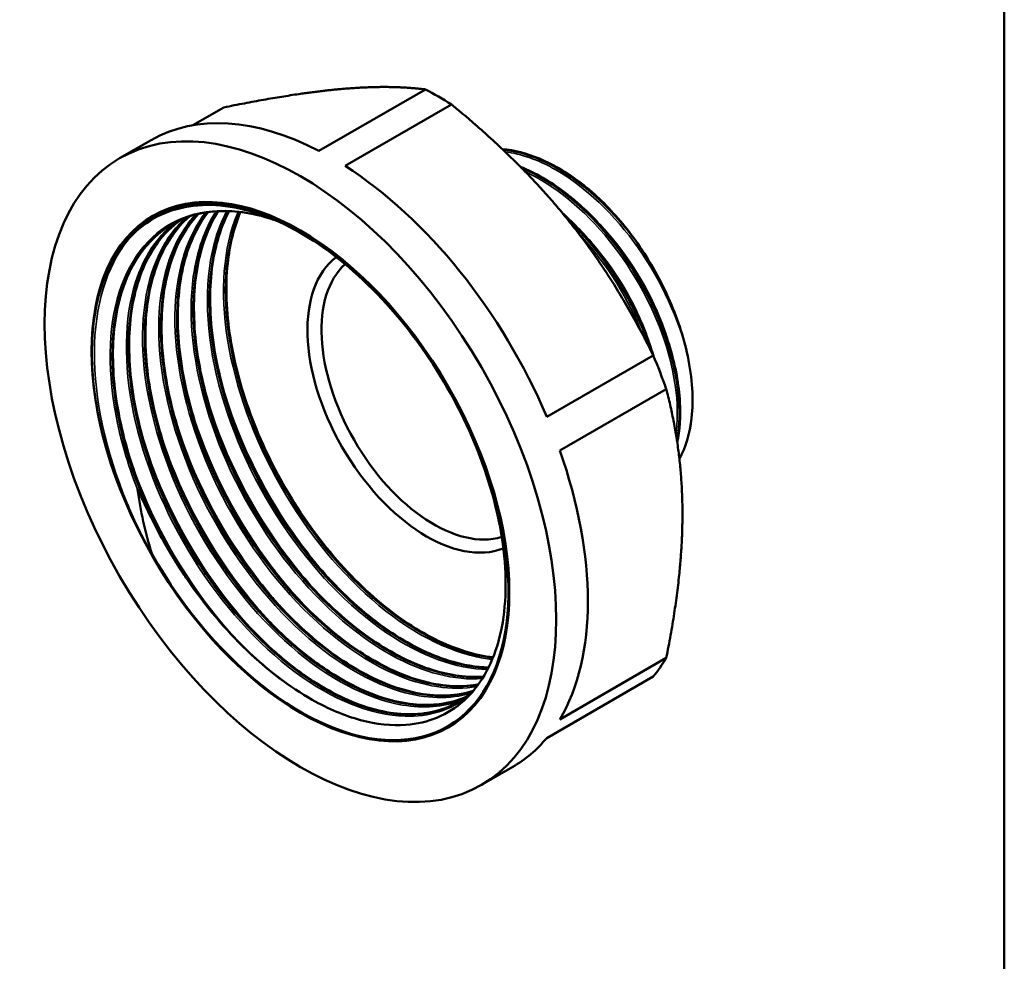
# Model space of a CAD drawing. Header units: millimetres. Extents: x -73 to 691, y -67 to 355.
# Tile 6 of 16: x 106 to 205, y 62 to 157. Entities that reach past the tile are written whole.
import ezdxf

# ---------------------------------------------------------------- set-up
doc = ezdxf.new("R2010")
doc.units = ezdxf.units.MM
for name, color, linetype, lineweight in [('Видимые тонкие (ГОСТ)', 7, 'Continuous', 35), ('Видимый контур (ГОСТ)', 7, 'Continuous', 50), ('Кромка (ГОСТ)', 7, 'Continuous', 50)]:
    doc.layers.add(name, color=color, linetype=linetype, lineweight=lineweight)

# ---------------------------------------------------------------- blocks, each defined once
blk = doc.blocks.new('Рамки ГОСТ_ граница 297x210')
at = {"layer": 'Кромка (ГОСТ)'}
blk.add_line((205, 5), (205, 292), dxfattribs=at)

msp = doc.modelspace()

# ---------------------------------------------------------------- linework, layer by layer
at = {"layer": 'Видимые тонкие (ГОСТ)'}
for points, knots in [([(173.056, 123.297), (172.205, 126.969), (170.427, 130.865), (168.054, 134.224), (165.682, 137.582), (162.729, 140.387), (159.754, 142.09), (158.008, 143.089), (156.26, 143.706), (154.624, 143.916)], [8.12995, 8.12995, 8.12995, 8.12995, 8.770131, 8.770131, 8.770131, 9.410112, 9.410112, 9.410112, 9.785608, 9.785608, 9.785608, 9.785608]), ([(171.875, 115.379), (172.223, 117.968), (171.892, 121.077), (170.904, 124.263), (169.752, 127.98), (167.714, 131.783), (165.17, 134.935), (162.638, 138.073), (159.619, 140.549), (156.677, 141.887)], [13.975949, 13.975949, 13.975949, 13.975949, 14.52319, 14.52319, 14.52319, 15.161529, 15.161529, 15.161529, 15.79681, 15.79681, 15.79681, 15.79681]), ([(131.179, 137.113), (130.965, 137.185), (130.752, 137.252), (130.54, 137.315), (126.733, 138.441), (123.195, 138.122), (120.484, 136.403), (117.781, 134.689), (115.911, 131.59), (115.163, 127.596), (114.415, 123.6), (114.793, 118.721), (116.23, 113.734), (116.603, 112.437), (117.046, 111.134), (117.554, 109.84)], [50.462641, 50.462641, 50.462641, 50.462641, 50.494997, 50.494997, 50.494997, 51.0753, 51.0753, 51.0753, 51.653915, 51.653915, 51.653915, 52.232909, 52.232909, 52.232909, 52.383417, 52.383417, 52.383417, 52.383417]), ([(122.377, 137.227), (121.31, 136.254), (120.415, 135.028), (119.727, 133.58), (118.178, 130.316), (117.689, 125.934), (118.33, 121.129), (118.97, 116.325), (120.737, 111.117), (123.339, 106.331), (125.941, 101.547), (129.368, 97.203), (133.066, 93.989), (136.762, 90.775), (140.714, 88.702), (144.283, 88.096), (146.415, 87.733), (148.406, 87.895), (150.145, 88.55)], [38.613176, 38.613176, 38.613176, 38.613176, 38.870507, 38.870507, 38.870507, 39.450159, 39.450159, 39.450159, 40.029594, 40.029594, 40.029594, 40.608821, 40.608821, 40.608821, 41.187849, 41.187849, 41.187849, 41.53367, 41.53367, 41.53367, 41.53367]), ([(123.392, 137.564), (123.104, 137.255), (122.832, 136.926), (122.576, 136.576), (120.578, 133.844), (119.567, 129.88), (119.698, 125.311), (119.834, 120.535), (121.22, 115.116), (123.606, 109.988), (125.918, 105.02), (129.156, 100.344), (132.785, 96.719), (136.39, 93.119), (140.365, 90.568), (144.063, 89.473), (146.635, 88.712), (149.067, 88.656), (151.17, 89.285)], [32.381236, 32.381236, 32.381236, 32.381236, 32.455324, 32.455324, 32.455324, 33.033794, 33.033794, 33.033794, 33.63847, 33.63847, 33.63847, 34.224249, 34.224249, 34.224249, 34.806003, 34.806003, 34.806003, 35.210626, 35.210626, 35.210626, 35.210626]), ([(124.412, 137.784), (122.589, 135.43), (121.52, 132.11), (121.346, 128.227), (121.15, 123.838), (122.1, 118.745), (124.035, 113.759), (125.97, 108.773), (128.883, 103.912), (132.3, 99.946), (135.717, 95.982), (139.626, 92.928), (143.394, 91.267), (146.388, 89.948), (149.284, 89.512), (151.789, 89.979)], [26.153135, 26.153135, 26.153135, 26.153135, 26.665667, 26.665667, 26.665667, 27.245075, 27.245075, 27.245075, 27.824377, 27.824377, 27.824377, 28.403578, 28.403578, 28.403578, 28.863768, 28.863768, 28.863768, 28.863768]), ([(125.467, 137.901), (124.313, 136.114), (123.528, 133.884), (123.176, 131.333), (122.603, 127.189), (123.172, 122.214), (124.783, 117.202), (126.394, 112.191), (129.04, 107.161), (132.29, 102.916), (135.539, 98.671), (139.378, 95.225), (143.184, 93.126), (146.392, 91.357), (149.566, 90.551), (152.341, 90.775)], [19.927162, 19.927162, 19.927162, 19.927162, 20.284573, 20.284573, 20.284573, 20.865295, 20.865295, 20.865295, 21.445884, 21.445884, 21.445884, 22.026345, 22.026345, 22.026345, 22.51558, 22.51558, 22.51558, 22.51558]), ([(126.559, 137.928), (126.116, 137.104), (125.744, 136.201), (125.448, 135.228), (124.285, 131.4), (124.315, 126.495), (125.524, 121.351), (126.715, 116.288), (129.042, 111.014), (132.108, 106.404), (135.127, 101.866), (138.85, 97.988), (142.667, 95.394), (146.162, 93.019), (149.723, 91.728), (152.86, 91.68)], [13.702853, 13.702853, 13.702853, 13.702853, 13.855845, 13.855845, 13.855845, 14.457838, 14.457838, 14.457838, 15.050425, 15.050425, 15.050425, 15.633753, 15.633753, 15.633753, 16.167924, 16.167924, 16.167924, 16.167924]), ([(127.7, 137.86), (127.673, 137.797), (127.646, 137.734), (127.62, 137.671), (126.203, 134.277), (125.858, 129.803), (126.632, 124.958), (127.406, 120.114), (129.295, 114.916), (131.991, 110.189), (134.686, 105.462), (138.177, 101.224), (141.9, 98.145), (145.622, 95.067), (149.562, 93.159), (153.082, 92.721), (153.166, 92.711), (153.249, 92.702), (153.332, 92.693)], [7.480136, 7.480136, 7.480136, 7.480136, 7.490932, 7.490932, 7.490932, 8.06978, 8.06978, 8.06978, 8.648582, 8.648582, 8.648582, 9.22734, 9.22734, 9.22734, 9.806052, 9.806052, 9.806052, 9.819771, 9.819771, 9.819771, 9.819771]), ([(171.374, 123.764), (171.198, 124.455), (170.988, 125.152), (170.744, 125.851), (169.519, 129.366), (167.459, 132.901), (164.963, 135.741), (164.513, 136.253), (164.049, 136.742), (163.575, 137.206)], [8.1631707, 8.1631707, 8.1631707, 8.1631707, 8.2928496, 8.2928496, 8.2928496, 8.945172, 8.945172, 8.945172, 9.0628396, 9.0628396, 9.0628396, 9.0628396]), ([(121.21, 136.688), (119.485, 135.289), (118.163, 133.273), (117.358, 130.771), (116.186, 127.13), (116.116, 122.476), (117.149, 117.549), (118.181, 112.626), (120.312, 107.448), (123.192, 102.84), (126.07, 98.235), (129.686, 94.214), (133.454, 91.416), (137.22, 88.62), (141.124, 87.054), (144.535, 86.964), (146.962, 86.9), (149.132, 87.584), (150.878, 88.931)], [44.859583, 44.859583, 44.859583, 44.859583, 45.258001, 45.258001, 45.258001, 45.837945, 45.837945, 45.837945, 46.417438, 46.417438, 46.417438, 46.996519, 46.996519, 46.996519, 47.575228, 47.575228, 47.575228, 47.986775, 47.986775, 47.986775, 47.986775]), ([(169.625, 123.24), (169.131, 125.032), (168.417, 126.862), (167.51, 128.63), (166.053, 131.469), (164.106, 134.135), (161.94, 136.264)], [14.4725561, 14.4725561, 14.4725561, 14.4725561, 14.8077292, 14.8077292, 14.8077292, 15.3460853, 15.3460853, 15.3460853, 15.3460853]), ([(116.895, 135.394), (116.791, 135.277), (116.69, 135.157), (116.59, 135.034), (114.405, 132.338), (113.213, 128.351), (113.194, 123.69), (113.174, 119.026), (114.328, 113.702), (116.468, 108.543), (117.129, 106.95), (117.881, 105.374), (118.713, 103.838)], [51.246443, 51.246443, 51.246443, 51.246443, 51.272451, 51.272451, 51.272451, 51.843749, 51.843749, 51.843749, 52.415494, 52.415494, 52.415494, 52.592042, 52.592042, 52.592042, 52.592042]), ([(168.514, 125.462), (167.11, 129.007), (164.955, 132.494), (162.412, 135.308), (162.255, 135.482), (162.096, 135.653), (161.937, 135.821)], [20.9287584, 20.9287584, 20.9287584, 20.9287584, 21.5363584, 21.5363584, 21.5363584, 21.5738314, 21.5738314, 21.5738314, 21.5738314]), ([(113.991, 130.499), (113.368, 128.584), (113.022, 126.41), (112.979, 124.056), (112.944, 122.094), (113.114, 120.012), (113.484, 117.869)], [51.5378016, 51.5378016, 51.5378016, 51.5378016, 51.8275249, 51.8275249, 51.8275249, 52.0689624, 52.0689624, 52.0689624, 52.0689624]), ([(126.082, 120.396), (127.526, 115.268), (130.033, 110.033), (133.213, 105.489), (134.702, 103.361), (136.336, 101.388), (138.055, 99.629)], [8.2402954, 8.2402954, 8.2402954, 8.2402954, 8.8066014, 8.8066014, 8.8066014, 9.0718222, 9.0718222, 9.0718222, 9.0718222]), ([(124.448, 119.452), (125.953, 114.107), (128.615, 108.647), (131.986, 103.972), (133.363, 102.062), (134.857, 100.285), (136.42, 98.686)], [14.5234807, 14.5234807, 14.5234807, 14.5234807, 15.11376, 15.11376, 15.11376, 15.3550075, 15.3550075, 15.3550075, 15.3550075]), ([(122.814, 118.508), (122.967, 117.964), (123.132, 117.418), (123.308, 116.872), (124.99, 111.666), (127.733, 106.443), (131.101, 102.017), (132.265, 100.487), (133.501, 99.054), (134.785, 97.741)], [20.806666, 20.806666, 20.806666, 20.806666, 20.8668002, 20.8668002, 20.8668002, 21.4400667, 21.4400667, 21.4400667, 21.6381928, 21.6381928, 21.6381928, 21.6381928]), ([(121.18, 117.564), (121.374, 116.874), (121.587, 116.181), (121.818, 115.488), (123.555, 110.293), (126.339, 105.105), (129.73, 100.73), (130.816, 99.328), (131.963, 98.011), (133.151, 96.797)], [27.0898513, 27.0898513, 27.0898513, 27.0898513, 27.1661424, 27.1661424, 27.1661424, 27.7381433, 27.7381433, 27.7381433, 27.9213782, 27.9213782, 27.9213782, 27.9213782]), ([(119.546, 116.621), (119.749, 115.897), (119.973, 115.171), (120.217, 114.445), (122.047, 109.013), (125.022, 103.596), (128.629, 99.11), (129.564, 97.948), (130.539, 96.849), (131.544, 95.825)], [33.3730366, 33.3730366, 33.3730366, 33.3730366, 33.4529924, 33.4529924, 33.4529924, 34.0510877, 34.0510877, 34.0510877, 34.2059964, 34.2059964, 34.2059964, 34.2059964]), ([(117.913, 115.677), (118.251, 114.471), (118.647, 113.259), (119.098, 112.052), (121.035, 106.864), (123.988, 101.771), (127.49, 97.561), (128.272, 96.621), (129.081, 95.725), (129.909, 94.88)], [39.6562219, 39.6562219, 39.6562219, 39.6562219, 39.7893942, 39.7893942, 39.7893942, 40.3614273, 40.3614273, 40.3614273, 40.4891837, 40.4891837, 40.4891837, 40.4891837]), ([(116.279, 114.733), (116.681, 113.3), (117.164, 111.858), (117.725, 110.424), (119.749, 105.245), (122.775, 100.198), (126.322, 96.065), (126.952, 95.332), (127.598, 94.627), (128.256, 93.955)], [45.9394072, 45.9394072, 45.9394072, 45.9394072, 46.0977424, 46.0977424, 46.0977424, 46.6698427, 46.6698427, 46.6698427, 46.7714047, 46.7714047, 46.7714047, 46.7714047])]:
    msp.add_open_spline(points, degree=3, knots=knots, dxfattribs=at)
at = {"layer": 'Видимый контур (ГОСТ)'}
for p, q in [((146.594, 150.204), (135.852, 144.002)), ((126.247, 148.386), (123.141, 146.593)), ((149.228, 148.683), (138.486, 142.481)), ((115.737, 143.251), (118.919, 145.088)), ((169.575, 123.371), (158.833, 117.169)), ((170.892, 119.977), (160.15, 113.775)), ((170.892, 92.847), (160.15, 86.646)), ((169.575, 90.974), (158.833, 84.772)), ((152.237, 80.031), (155.419, 81.868))]:
    msp.add_line(p, q, dxfattribs=at)
for centre, major_axis, start_param, end_param in [((147.911, 119.68), (-18.25, 31.61), 5.446737, 5.548837), ((137.169, 113.478), (-18.25, 31.61), 5.548837, 6.283185), ((137.169, 113.478), (18.25, -31.61), 1.360047, 2.305145), ((133.987, 111.641), (-14.835, 25.695), 1.558835, 6.760514), ((159.838, 126.566), (-9.737, 16.866), 4.885776, 4.938565), ((146.715, 118.99), (8.5, -14.722), 3.218042, 6.19703), ((147.422, 119.398), (8, -13.856), 3.266132, 6.150108), ((147.911, 119.68), (-18.25, 31.61), 4.39954, 4.501639), ((137.169, 113.478), (18.25, -31.61), 0.312849, 1.257947), ((134.634, 112.014), (14.044, -24.325), 4.790958, 4.843748), ((147.911, 119.68), (18.25, -31.61), 0.21075, 0.312849), ((137.169, 113.478), (18.25, -31.61), 0, 0.21075)]:
    msp.add_ellipse(centre, major_axis=major_axis, ratio=0.57735, start_param=start_param, end_param=end_param, dxfattribs=at)
for major_axis in [(-18.25, 31.61), (-14.9, 25.808), (-14.9, 25.808)]:
    msp.add_ellipse((133.987, 111.641), major_axis=major_axis, ratio=0.57735, dxfattribs=at)
for points, weights in [([(138.053, 150.238), (133.261, 149.81), (126.247, 148.386)], [1, 1.03455023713, 1.00824815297]), ([(146.594, 150.204), (142.845, 150.666), (138.053, 150.238)], [1.00824815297, 1.03455023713, 1]), ([(161.034, 136.97), (156.242, 142.931), (149.228, 148.683)], [1, 1.03455023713, 1.00824815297]), ([(169.575, 123.371), (165.826, 131.009), (161.034, 136.97)], [1.00824815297, 1.03455023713, 1]), ([(172.525, 107.355), (172.525, 113.744), (170.892, 119.977)], [1, 1.03455023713, 1.00824815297]), ([(170.892, 92.847), (172.525, 100.966), (172.525, 107.355)], [1.00824815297, 1.03455023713, 1])]:
    msp.add_rational_spline(points, weights, degree=2, dxfattribs=at)
for points, knots in [([(154.359, 144.175), (155.553, 144.076), (156.82, 143.752), (159.579, 142.6), (161.111, 141.68), (162.813, 140.344), (163.05, 140.151), (163.285, 139.952)], [0.701041, 0.701041, 0.701041, 0.701041, 1.231107, 1.231107, 1.851921, 1.851921, 1.952791, 1.952791, 1.952791, 1.952791]), ([(167.144, 135.827), (164.602, 139.029), (161.552, 141.57), (158.572, 142.956), (157.137, 143.623), (155.721, 144.021), (154.386, 144.144)], [2.5823706, 2.5823706, 2.5823706, 2.5823706, 3.2215335, 3.2215335, 3.2215335, 3.5294808, 3.5294808, 3.5294808, 3.5294808]), ([(154.397, 144.133), (155.875, 143.993), (157.451, 143.516), (159.043, 142.713), (162.114, 141.163), (165.223, 138.408), (167.75, 135.014)], [-9.8107835, -9.8107835, -9.8107835, -9.8107835, -9.470126, -9.470126, -9.470126, -8.8127666, -8.8127666, -8.8127666, -8.8127666]), ([(156.187, 142.387), (156.277, 142.351), (156.367, 142.315), (157.945, 141.656), (159.477, 140.736), (161.066, 139.489), (161.19, 139.389), (161.687, 138.984), (162.056, 138.664), (163.52, 137.323), (164.584, 136.178), (166.845, 133.34), (168.011, 131.549), (169.936, 127.887), (170.722, 125.972), (171.832, 122.242), (172.171, 120.381), (172.351, 117.202), (172.26, 115.813), (172.002, 114.572)], [1.193685, 1.193685, 1.193685, 1.193685, 1.231107, 1.231107, 1.851921, 1.851921, 1.904821, 1.904821, 2.063637, 2.063637, 2.543335, 2.543335, 3.168843, 3.168843, 3.78924, 3.78924, 4.410031, 4.410031, 4.938544, 4.938544, 4.938544, 4.938544]), ([(171.985, 114.689), (172.027, 114.91), (172.065, 115.135), (172.097, 115.364), (172.518, 118.392), (171.988, 122.141), (170.596, 125.888), (169.205, 129.634), (166.961, 133.356), (164.283, 136.337), (161.815, 139.082), (158.992, 141.184), (156.267, 142.305)], [7.642052, 7.642052, 7.642052, 7.642052, 7.690324, 7.690324, 7.690324, 8.327999, 8.327999, 8.327999, 8.965503, 8.965503, 8.965503, 9.55277, 9.55277, 9.55277, 9.55277]), ([(156.29, 142.282), (159.04, 141.143), (161.888, 139.005), (164.368, 136.218), (167.028, 133.229), (169.25, 129.509), (170.622, 125.774), (171.992, 122.042), (172.506, 118.315), (172.076, 115.307), (172.048, 115.11), (172.015, 114.916), (171.979, 114.725)], [-15.833348, -15.833348, -15.833348, -15.833348, -15.240817, -15.240817, -15.240817, -14.605202, -14.605202, -14.605202, -13.970072, -13.970072, -13.970072, -13.928421, -13.928421, -13.928421, -13.928421]), ([(167.144, 135.827), (166.056, 137.242), (164.656, 138.761), (163.373, 139.877), (163.325, 139.918), (163.285, 139.952)], [-0.2961761, -0.2961761, -0.2961761, -0.2961761, -0.0331634, -0.0331634, -0.0215143, -0.0215143, -0.0215143, -0.0215143]), ([(135.16, 88.636), (136.813, 87.701), (138.456, 87.012), (141.65, 86.157), (143.188, 85.994), (146.888, 86.27), (148.872, 87.097), (152.075, 89.976), (153.259, 92.005), (154.658, 97.015), (154.855, 99.952), (154.217, 106.355), (153.384, 109.763), (150.782, 116.606), (149.034, 119.975), (144.836, 126.229), (142.423, 129.051), (137.241, 133.766), (134.519, 135.61), (129.118, 138.06), (126.491, 138.638), (121.677, 138.431), (119.538, 137.643), (116.114, 134.849), (114.828, 132.919), (113.995, 130.53)], [-12.759667, -12.759667, -12.759667, -12.759667, -12.052577, -12.052577, -11.343411, -11.343411, -10.231529, -10.231529, -9.114655, -9.114655, -7.992789, -7.992789, -6.865932, -6.865932, -5.734084, -5.734084, -4.597246, -4.597246, -3.455418, -3.455418, -2.308601, -2.308601, -1.156795, -1.156795, -0.05247, -0.05247, -0.05247, -0.05247]), ([(122.745, 137.362), (121.788, 136.529), (120.963, 135.497), (120.297, 134.286), (118.6, 131.199), (117.941, 126.953), (118.418, 122.225), (118.894, 117.498), (120.503, 112.307), (122.979, 107.479), (125.454, 102.652), (128.785, 98.205), (132.432, 94.846), (136.078, 91.488), (140.025, 89.228), (143.634, 88.424), (146.244, 87.843), (148.67, 88.024), (150.712, 88.927)], [38.599305, 38.599305, 38.599305, 38.599305, 38.827065, 38.827065, 38.827065, 39.407459, 39.407459, 39.407459, 39.987628, 39.987628, 39.987628, 40.567583, 40.567583, 40.567583, 41.147333, 41.147333, 41.147333, 41.566621, 41.566621, 41.566621, 41.566621]), ([(150.719, 88.93), (148.447, 87.929), (145.698, 87.825), (142.755, 88.658), (139.082, 89.697), (135.12, 92.19), (131.516, 95.74), (127.914, 99.289), (124.683, 103.881), (122.353, 108.781), (120.024, 113.68), (118.603, 118.869), (118.329, 123.517), (118.054, 128.163), (118.926, 132.251), (120.812, 135.128), (121.374, 135.985), (122.024, 136.733), (122.752, 137.366)], [-35.282933, -35.282933, -35.282933, -35.282933, -34.816714, -34.816714, -34.816714, -34.234746, -34.234746, -34.234746, -33.652922, -33.652922, -33.652922, -33.071239, -33.071239, -33.071239, -32.489695, -32.489695, -32.489695, -32.316604, -32.316604, -32.316604, -32.316604]), ([(122.756, 137.373), (121.752, 136.491), (120.893, 135.38), (119.316, 132.35), (118.719, 130.244), (118.226, 125.616), (118.318, 123.042), (119.162, 117.742), (119.924, 114.951), (122.013, 109.492), (123.368, 106.757), (126.489, 101.686), (128.297, 99.286), (131.046, 96.296), (131.906, 95.441), (133.224, 94.247), (133.674, 93.86), (134.353, 93.304), (134.581, 93.122), (135.496, 92.413), (136.189, 91.919), (138.986, 90.102), (141.132, 89.117), (145.134, 88.066), (147.043, 87.972), (149.43, 88.442), (150.095, 88.651), (150.721, 88.928)], [0.245503, 0.245503, 0.245503, 0.245503, 0.924595, 0.924595, 1.827922, 1.827922, 2.722688, 2.722688, 3.616337, 3.616337, 4.511058, 4.511058, 5.406404, 5.406404, 5.795806, 5.795806, 5.994021, 5.994021, 6.093622, 6.093622, 6.392805, 6.392805, 7.300657, 7.300657, 8.193652, 8.193652, 8.560522, 8.560522, 8.560522, 8.560522]), ([(151.422, 89.517), (148.778, 88.676), (145.589, 88.958), (142.261, 90.349), (138.51, 91.917), (134.597, 94.889), (131.158, 98.792), (127.719, 102.695), (124.767, 107.514), (122.783, 112.481), (120.798, 117.448), (119.789, 122.545), (119.925, 126.959), (120.06, 131.373), (121.34, 135.089), (123.567, 137.516), (123.604, 137.557), (123.642, 137.598), (123.681, 137.639)], [-28.937603, -28.937603, -28.937603, -28.937603, -28.42256, -28.42256, -28.42256, -27.842035, -27.842035, -27.842035, -27.261627, -27.261627, -27.261627, -26.681333, -26.681333, -26.681333, -26.10115, -26.10115, -26.10115, -26.09132, -26.09132, -26.09132, -26.09132]), ([(123.692, 137.641), (122.984, 136.89), (122.365, 136.011), (120.951, 133.294), (120.353, 131.187), (119.86, 126.56), (119.952, 123.986), (120.797, 118.686), (121.559, 115.894), (123.648, 110.435), (125.002, 107.701), (128.124, 102.63), (129.931, 100.23), (133.762, 96.062), (135.835, 94.242), (139.975, 91.4), (142.095, 90.343), (146.109, 89.108), (148.052, 88.914), (150.352, 89.229), (150.9, 89.352), (151.425, 89.519)], [0.408824, 0.408824, 0.408824, 0.408824, 0.924595, 0.924595, 1.827922, 1.827922, 2.722688, 2.722688, 3.616337, 3.616337, 4.511058, 4.511058, 5.406404, 5.406404, 6.301587, 6.301587, 7.195842, 7.195842, 8.089267, 8.089267, 8.380434, 8.380434, 8.380434, 8.380434]), ([(123.673, 137.636), (123.498, 137.452), (123.329, 137.261), (123.165, 137.062), (121.053, 134.491), (119.906, 130.662), (119.899, 126.181), (119.892, 121.701), (121.024, 116.586), (123.108, 111.647), (125.258, 106.551), (128.414, 101.663), (132.032, 97.807), (135.559, 94.049), (139.511, 91.285), (143.24, 89.957), (146.212, 88.898), (149.035, 88.755), (151.417, 89.514)], [32.374017, 32.374017, 32.374017, 32.374017, 32.418877, 32.418877, 32.418877, 32.997997, 32.997997, 32.997997, 33.577035, 33.577035, 33.577035, 34.174635, 34.174635, 34.174635, 34.757185, 34.757185, 34.757185, 35.221415, 35.221415, 35.221415, 35.221415]), ([(151.937, 90.174), (149.012, 89.611), (145.541, 90.31), (142.013, 92.188), (138.232, 94.2), (134.4, 97.558), (131.136, 101.731), (127.873, 105.903), (125.191, 110.874), (123.526, 115.854), (121.861, 120.834), (121.219, 125.804), (121.711, 129.976), (122.083, 133.133), (123.103, 135.825), (124.663, 137.82)], [-22.583562, -22.583562, -22.583562, -22.583562, -22.04278, -22.04278, -22.04278, -21.463399, -21.463399, -21.463399, -20.884108, -20.884108, -20.884108, -20.304903, -20.304903, -20.304903, -19.866626, -19.866626, -19.866626, -19.866626]), ([(124.654, 137.82), (122.968, 135.667), (121.915, 132.697), (121.621, 129.214), (121.26, 124.944), (122.04, 119.917), (123.828, 114.933), (125.616, 109.95), (128.404, 105.029), (131.739, 100.953), (135.073, 96.877), (138.94, 93.661), (142.714, 91.815), (145.999, 90.208), (149.202, 89.643), (151.932, 90.169)], [26.149317, 26.149317, 26.149317, 26.149317, 26.622631, 26.622631, 26.622631, 27.202705, 27.202705, 27.202705, 27.782672, 27.782672, 27.782672, 28.362536, 28.362536, 28.362536, 28.867321, 28.867321, 28.867321, 28.867321]), ([(131.433, 137.006), (131.092, 137.124), (130.752, 137.232), (128.354, 137.914), (126.354, 138.077), (123.443, 137.641), (122.39, 137.305), (121.431, 136.812)], [7.052252, 7.052252, 7.052252, 7.052252, 7.198076, 7.198076, 8.091635, 8.091635, 8.649664, 8.649664, 8.649664, 8.649664]), ([(124.675, 137.825), (124.233, 137.26), (123.835, 136.639), (122.585, 134.238), (121.988, 132.131), (121.495, 127.503), (121.587, 124.93), (122.431, 119.63), (123.193, 116.838), (125.282, 111.379), (126.636, 108.645), (129.758, 103.573), (131.565, 101.174), (135.397, 97.006), (137.469, 95.185), (141.609, 92.344), (143.729, 91.286), (147.743, 90.051), (149.686, 89.858), (151.597, 90.119), (151.77, 90.148), (151.942, 90.18)], [0.573855, 0.573855, 0.573855, 0.573855, 0.924595, 0.924595, 1.827922, 1.827922, 2.722688, 2.722688, 3.616337, 3.616337, 4.511058, 4.511058, 5.406404, 5.406404, 6.301587, 6.301587, 7.195842, 7.195842, 8.089267, 8.089267, 8.179483, 8.179483, 8.179483, 8.179483]), ([(125.686, 137.913), (124.689, 136.381), (123.966, 134.521), (123.561, 132.406), (122.798, 128.421), (123.166, 123.545), (124.597, 118.558), (126.028, 113.573), (128.516, 108.495), (131.654, 104.137), (134.791, 99.779), (138.566, 96.157), (142.362, 93.848), (145.884, 91.706), (149.413, 90.702), (152.455, 90.957)], [19.925493, 19.925493, 19.925493, 19.925493, 20.234086, 20.234086, 20.234086, 20.815494, 20.815494, 20.815494, 21.396768, 21.396768, 21.396768, 21.977911, 21.977911, 21.977911, 22.517032, 22.517032, 22.517032, 22.517032]), ([(152.459, 90.964), (152.388, 90.958), (152.317, 90.952), (152.246, 90.948), (148.942, 90.733), (145.081, 92), (141.292, 94.551), (137.504, 97.101), (133.802, 100.923), (130.789, 105.408), (127.777, 109.892), (125.465, 115.021), (124.233, 119.977), (123, 124.931), (122.851, 129.693), (123.817, 133.505), (124.239, 135.171), (124.874, 136.654), (125.694, 137.913)], [-16.23329, -16.23329, -16.23329, -16.23329, -16.220734, -16.220734, -16.220734, -15.639343, -15.639343, -15.639343, -15.058216, -15.058216, -15.058216, -14.477343, -14.477343, -14.477343, -13.896715, -13.896715, -13.896715, -13.642811, -13.642811, -13.642811, -13.642811]), ([(125.706, 137.92), (125.498, 137.598), (125.302, 137.261), (124.22, 135.181), (123.622, 133.075), (123.129, 128.447), (123.221, 125.873), (124.066, 120.573), (124.827, 117.781), (126.917, 112.323), (128.271, 109.588), (131.393, 104.517), (133.2, 102.117), (137.031, 97.949), (139.103, 96.129), (143.244, 93.287), (145.363, 92.23), (149.153, 91.064), (150.885, 90.85), (152.466, 90.975)], [0.7415, 0.7415, 0.7415, 0.7415, 0.924595, 0.924595, 1.827922, 1.827922, 2.722688, 2.722688, 3.616337, 3.616337, 4.511058, 4.511058, 5.406404, 5.406404, 6.301587, 6.301587, 7.195842, 7.195842, 7.989372, 7.989372, 7.989372, 7.989372]), ([(126.763, 137.924), (126.526, 137.484), (126.31, 137.02), (126.115, 136.535), (124.673, 132.944), (124.417, 128.175), (125.383, 123.06), (126.334, 118.024), (128.462, 112.674), (131.399, 107.914), (134.289, 103.228), (137.95, 99.132), (141.768, 96.297), (145.543, 93.493), (149.457, 91.933), (152.871, 91.862), (152.898, 91.861), (152.925, 91.861), (152.952, 91.86)], [13.702705, 13.702705, 13.702705, 13.702705, 13.78486, 13.78486, 13.78486, 14.392913, 14.392913, 14.392913, 14.991465, 14.991465, 14.991465, 15.580665, 15.580665, 15.580665, 16.163233, 16.163233, 16.163233, 16.167856, 16.167856, 16.167856, 16.167856]), ([(152.956, 91.869), (152.688, 91.873), (152.417, 91.885), (152.144, 91.907), (148.684, 92.184), (144.772, 93.93), (141.041, 96.871), (137.288, 99.83), (133.732, 103.988), (130.955, 108.678), (128.182, 113.363), (126.197, 118.563), (125.328, 123.442), (124.46, 128.318), (124.71, 132.856), (126.046, 136.332), (126.261, 136.891), (126.504, 137.422), (126.773, 137.924)], [-9.884117, -9.884117, -9.884117, -9.884117, -9.83833, -9.83833, -9.83833, -9.259302, -9.259302, -9.259302, -8.676781, -8.676781, -8.676781, -8.094858, -8.094858, -8.094858, -7.513492, -7.513492, -7.513492, -7.420032, -7.420032, -7.420032, -7.420032]), ([(126.791, 137.925), (126.779, 137.901), (126.766, 137.878), (125.854, 136.125), (125.256, 134.018), (124.763, 129.391), (124.856, 126.817), (125.7, 121.517), (126.462, 118.725), (128.551, 113.266), (129.905, 110.532), (133.027, 105.461), (134.834, 103.061), (138.666, 98.893), (140.738, 97.073), (144.878, 94.231), (146.998, 93.174), (150.37, 92.136), (151.705, 91.912), (152.965, 91.887)], [0.912289, 0.912289, 0.912289, 0.912289, 0.924595, 0.924595, 1.827922, 1.827922, 2.722688, 2.722688, 3.616337, 3.616337, 4.511058, 4.511058, 5.406404, 5.406404, 6.301587, 6.301587, 7.195842, 7.195842, 7.803308, 7.803308, 7.803308, 7.803308]), ([(127.9, 137.837), (126.627, 134.879), (126.169, 131.086), (126.592, 126.919), (127.072, 122.197), (128.681, 117.013), (131.154, 112.191), (133.627, 107.369), (136.955, 102.927), (140.598, 99.57), (144.241, 96.213), (148.185, 93.952), (151.792, 93.145), (152.339, 93.023), (152.878, 92.934), (153.407, 92.878)], [7.481183, 7.481183, 7.481183, 7.481183, 7.992509, 7.992509, 7.992509, 8.571943, 8.571943, 8.571943, 9.15133, 9.15133, 9.15133, 9.730673, 9.730673, 9.730673, 9.818495, 9.818495, 9.818495, 9.818495]), ([(153.41, 92.887), (152.899, 92.942), (152.378, 93.027), (151.85, 93.144), (148.239, 93.94), (144.288, 96.196), (140.638, 99.554), (136.993, 102.907), (133.661, 107.346), (131.184, 112.167), (128.694, 117.012), (127.077, 122.224), (126.602, 126.967), (126.186, 131.114), (126.644, 134.889), (127.91, 137.836)], [-3.53475, -3.53475, -3.53475, -3.53475, -3.449845, -3.449845, -3.449845, -2.869517, -2.869517, -2.869517, -2.290017, -2.290017, -2.290017, -1.707675, -1.707675, -1.707675, -1.198522, -1.198522, -1.198522, -1.198522]), ([(127.934, 137.833), (127.286, 136.307), (126.846, 134.545), (126.398, 130.334), (126.49, 127.761), (127.334, 122.461), (128.096, 119.669), (130.186, 114.21), (131.54, 111.475), (134.662, 106.404), (136.469, 104.005), (140.3, 99.837), (142.372, 98.016), (146.513, 95.175), (148.632, 94.117), (151.586, 93.208), (152.518, 93.012), (153.421, 92.91)], [1.086369, 1.086369, 1.086369, 1.086369, 1.827922, 1.827922, 2.722688, 2.722688, 3.616337, 3.616337, 4.511058, 4.511058, 5.406404, 5.406404, 6.301587, 6.301587, 7.195842, 7.195842, 7.617092, 7.617092, 7.617092, 7.617092]), ([(160.441, 137.697), (160.579, 137.575), (160.717, 137.451), (162.004, 136.264), (163.115, 135.051), (165.397, 132.126), (166.545, 130.325), (168.354, 126.802), (169.069, 125.047), (169.592, 123.331)], [2.013751, 2.013751, 2.013751, 2.013751, 2.073564, 2.073564, 2.576101, 2.576101, 3.200938, 3.200938, 3.770578, 3.770578, 3.770578, 3.770578]), ([(169.354, 123.812), (169.07, 124.686), (168.74, 125.563), (168.364, 126.435), (166.761, 130.155), (164.35, 133.747), (161.58, 136.521), (161.309, 136.793), (161.034, 137.056), (160.757, 137.311)], [14.546889, 14.546889, 14.546889, 14.546889, 14.695896, 14.695896, 14.695896, 15.331873, 15.331873, 15.331873, 15.3941116, 15.3941116, 15.3941116, 15.3941116]), ([(160.825, 137.228), (161.097, 136.975), (161.367, 136.714), (161.633, 136.446), (164.396, 133.661), (166.796, 130.063), (168.386, 126.344), (168.732, 125.534), (169.04, 124.72), (169.307, 123.908)], [-21.6711654, -21.6711654, -21.6711654, -21.6711654, -21.6099193, -21.6099193, -21.6099193, -20.9743288, -20.9743288, -20.9743288, -20.8359899, -20.8359899, -20.8359899, -20.8359899]), ([(121.431, 136.812), (118.62, 135.364), (116.581, 132.537), (115.629, 128.768), (114.662, 124.946), (114.817, 120.168), (116.06, 115.2), (117.173, 110.747), (119.154, 106.155), (121.735, 102.022)], [51.022452, 51.022452, 51.022452, 51.022452, 51.596343, 51.596343, 51.596343, 52.178445, 52.178445, 52.178445, 52.700246, 52.700246, 52.700246, 52.700246]), ([(122.55, 100.79), (119.555, 105.273), (117.261, 110.392), (116.042, 115.335), (114.823, 120.278), (114.683, 125.026), (115.654, 128.824), (116.563, 132.38), (118.443, 135.091), (121.026, 136.59)], [-46.469851, -46.469851, -46.469851, -46.469851, -45.890277, -45.890277, -45.890277, -45.31075, -45.31075, -45.31075, -44.768175, -44.768175, -44.768175, -44.768175]), ([(120.631, 136.35), (119.129, 135.383), (117.869, 133.963), (116.048, 130.463), (115.45, 128.356), (114.957, 123.729), (115.049, 121.155), (115.893, 115.855), (116.655, 113.063), (118.745, 107.605), (120.099, 104.87), (123.221, 99.799), (125.028, 97.399), (128.608, 93.504), (130.389, 91.893), (132.182, 90.573)], [0, 0, 0, 0, 0.924595, 0.924595, 1.827922, 1.827922, 2.722688, 2.722688, 3.616337, 3.616337, 4.511058, 4.511058, 5.406404, 5.406404, 6.184398, 6.184398, 6.184398, 6.184398]), ([(121.861, 137.013), (120.133, 135.771), (118.767, 133.946), (117.876, 131.648), (116.533, 128.183), (116.273, 123.655), (117.13, 118.788), (117.985, 113.924), (119.952, 108.738), (122.707, 104.058), (125.46, 99.381), (128.989, 95.225), (132.721, 92.252), (136.451, 89.28), (140.369, 87.5), (143.842, 87.191), (146.273, 86.975), (148.48, 87.48), (150.293, 88.641)], [44.824935, 44.824935, 44.824935, 44.824935, 45.210288, 45.210288, 45.210288, 45.791138, 45.791138, 45.791138, 46.37151, 46.37151, 46.37151, 46.951444, 46.951444, 46.951444, 47.530981, 47.530981, 47.530981, 47.936683, 47.936683, 47.936683, 47.936683]), ([(149.927, 88.419), (148.224, 87.442), (146.203, 87.014), (143.991, 87.188), (140.532, 87.459), (136.62, 89.201), (132.888, 92.139), (129.156, 95.076), (125.617, 99.2), (122.846, 103.855), (120.074, 108.51), (118.08, 113.68), (117.189, 118.544), (116.298, 123.407), (116.513, 127.947), (117.809, 131.443), (118.697, 133.838), (120.091, 135.735), (121.87, 137.015)], [-41.625605, -41.625605, -41.625605, -41.625605, -41.255344, -41.255344, -41.255344, -40.676175, -40.676175, -40.676175, -40.097049, -40.097049, -40.097049, -39.517964, -39.517964, -39.517964, -38.93892, -38.93892, -38.93892, -38.542232, -38.542232, -38.542232, -38.542232]), ([(121.867, 137.022), (120.54, 136.069), (119.42, 134.747), (117.682, 131.407), (117.084, 129.3), (116.591, 124.672), (116.683, 122.099), (117.528, 116.799), (118.29, 114.007), (120.379, 108.548), (121.733, 105.814), (124.855, 100.742), (126.662, 98.343), (129.408, 95.356), (130.264, 94.504), (131.577, 93.315), (132.024, 92.929), (132.7, 92.375), (132.927, 92.194), (133.268, 91.929), (133.382, 91.841), (133.839, 91.496), (134.183, 91.247), (135.564, 90.29), (136.611, 89.663), (139.739, 88.08), (141.828, 87.429), (145.647, 87.036), (147.428, 87.277), (149.165, 88.016), (149.362, 88.109), (149.555, 88.208)], [0.083036, 0.083036, 0.083036, 0.083036, 0.924595, 0.924595, 1.827922, 1.827922, 2.722688, 2.722688, 3.616337, 3.616337, 4.511058, 4.511058, 5.406404, 5.406404, 5.794184, 5.794184, 5.991539, 5.991539, 6.090683, 6.090683, 6.140327, 6.140327, 6.289306, 6.289306, 6.737517, 6.737517, 7.64286, 7.64286, 8.536739, 8.536739, 8.653472, 8.653472, 8.653472, 8.653472]), ([(173.056, 123.297), (172.645, 125.243), (171.979, 127.252), (170.181, 131.25), (169.048, 133.212), (167.75, 135.014)], [-1.329494, -1.329494, -1.329494, -1.329494, -0.672951, -0.672951, 0, 0, 0, 0]), ([(113.484, 117.869), (112.987, 120.573), (112.821, 123.165), (113.148, 127.641), (113.537, 129.179), (113.877, 130.192)], [0, 0, 0, 0, 0.913051, 0.913051, 1.721167, 1.721167, 1.721167, 1.721167]), ([(172.215, 112.94), (172.853, 114.085), (173.27, 115.473), (173.662, 118.939), (173.529, 121.062), (173.056, 123.297)], [-1.382357, -1.382357, -1.382357, -1.382357, -0.753711, -0.753711, 0, 0, 0, 0]), ([(118.713, 103.838), (117.939, 105.189), (116.906, 107.158), (114.801, 112.372), (113.98, 115.164), (113.484, 117.869)], [0, 0, 0, 0, 0.4670455, 0.4670455, 0.9949012, 0.9949012, 0.9949012, 0.9949012]), ([(117.554, 109.84), (117.553, 109.843), (117.553, 109.847), (117.553, 109.852), (117.553, 109.854), (117.553, 109.856), (117.554, 109.857), (117.554, 109.858), (117.555, 109.858), (117.555, 109.859), (117.555, 109.859), (117.556, 109.859), (117.556, 109.859), (117.557, 109.859), (117.558, 109.859), (117.559, 109.858), (117.56, 109.857), (117.569, 109.848), (117.583, 109.827), (117.638, 109.725), (117.698, 109.598), (117.919, 109.121), (118.164, 108.576), (119.19, 106.419), (120.241, 104.355), (121.735, 102.022)], [-1.500506, -1.500506, -1.500506, -1.500506, -1.479683, -1.479683, -1.466374, -1.466374, -1.461138, -1.461138, -1.458262, -1.458262, -1.455963, -1.455963, -1.453422, -1.453422, -1.44954, -1.44954, -1.440836, -1.440836, -1.372572, -1.372572, -1.209097, -1.209097, -0.832828, -0.832828, 0, 0, 0, 0]), ([(118.976, 103.384), (118.653, 104.461), (118.37, 105.543), (117.894, 107.701), (117.701, 108.774), (117.554, 109.84)], [-0.6765302, -0.6765302, -0.6765302, -0.6765302, -0.3371326, -0.3371326, 0, 0, 0, 0]), ([(122.55, 100.79), (124.369, 98.126), (126.405, 95.703), (130.705, 91.579), (132.928, 89.899), (135.16, 88.636)], [-1.927278, -1.927278, -1.927278, -1.927278, -0.953655, -0.953655, 0, 0, 0, 0])]:
    msp.add_open_spline(points, degree=3, knots=knots, dxfattribs=at)
for points in [[(113.877, 130.192), (113.915, 130.305), (113.955, 130.418), (113.995, 130.53)], [(118.976, 103.384), (118.887, 103.535), (118.8, 103.686), (118.713, 103.838)], [(150.296, 88.636), (150.664, 88.873), (151.017, 89.139), (151.352, 89.433)]]:
    msp.add_open_spline(points, degree=3, dxfattribs=at)

# ---------------------------------------------------------------- block references
msp.add_blockref('Рамки ГОСТ_ граница 297x210', (0, 0))

doc.saveas('drawing.dxf')
